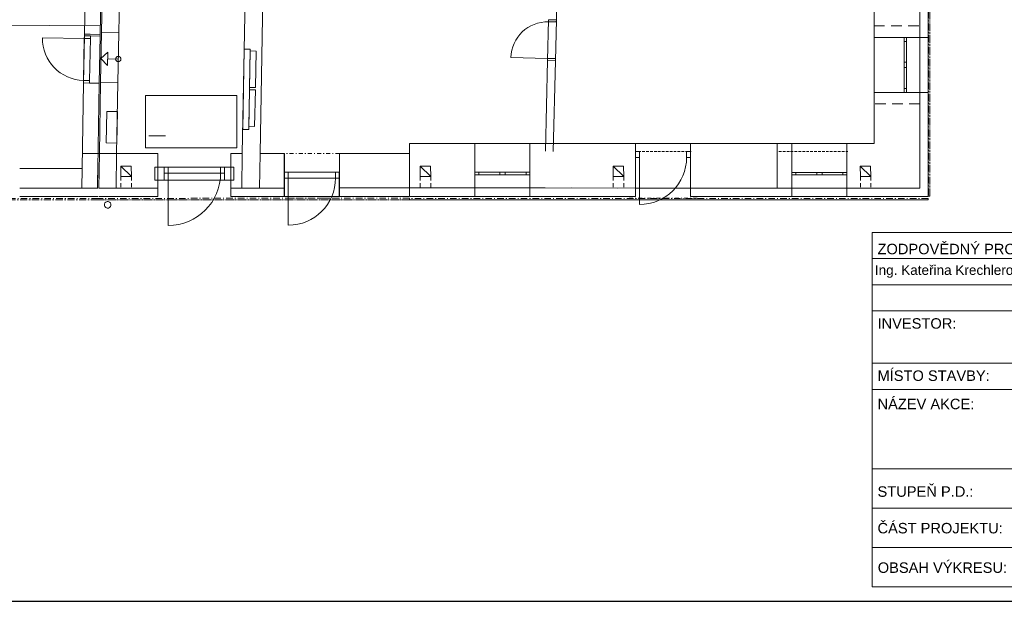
# Model space of a CAD drawing. Header units: millimetres. Extents: x 28262 to 240133, y -152087 to 56534.
# Tile 38 of 107: x 40510 to 59303, y -7545 to 3562. Entities that reach past the tile are written whole.
import ezdxf

# ---------------------------------------------------------------- set-up
doc = ezdxf.new("R2010")
doc.units = ezdxf.units.MM
doc.header["$MEASUREMENT"] = 0
for name, pattern in [('Čerchovaná M', [225, 125, -42.5, 15, -42.5]), ('Čerchovaná S', [175, 75, -42.5, 15, -42.5]), ('Čárkovaná', [325, 200, -125]), ('čárkovaná 3', [75, 50, -25]), ('Čárkovaná S', [125, 75, -50])]:
    doc.linetypes.add(name, pattern=pattern)
doc.layers.get('0').update_dxf_attribs({"lineweight": 9})
for name, color, linetype, lineweight in [('--písmo', 7, 'Continuous', 25), ('--tabulka', 7, 'Continuous', 20), ('2D prvky - obecné', 7, 'Continuous', 9), ('Konstrukce - nosné', 7, 'Continuous', 9), ('Kresby a obrázky', 7, 'Continuous', 9), ('Nové_0', 7, 'Continuous', 9), ('Nové_Konstrukce - krov', 9, 'Continuous', 13), ('Nové_Konstrukce - nosné', 7, 'Continuous', 9), ('Nové_Kresby a obrázky', 9, 'Continuous', 9), ('Nové_Otvory – Dveře', 7, 'Continuous', 9), ('Nové_Otvory – Okna', 7, 'Continuous', 9), ('Nové_Výplně - Povrchové', 7, 'Continuous', 13), ('Nové_Výplně – Řezové', 7, 'Continuous', 9), ('Otvory – Dveře', 7, 'Continuous', 9), ('Situace - terén', 7, 'Continuous', 9), ('Výplně – Řezové', 7, 'Continuous', 9)]:
    doc.layers.add(name, color=color, linetype=linetype, lineweight=lineweight)
doc.styles.add('GENERATED_STYLE_1', font='arial.ttf')

msp = doc.modelspace()

# ---------------------------------------------------------------- hatches: boundary and pattern name
at = {"layer": 'Nové_Výplně – Řezové', "linetype": 'Continuous'}
for points in [[(56299, 1197), (56299, 347), (56299, 347), (56299, 1197)], [(45559, 1007), (45559, 347), (45562, 347), (45562, 847), (45562, 1007)]]:
    msp.add_hatch(color=256, dxfattribs=at).paths.add_polyline_path(points)

# ---------------------------------------------------------------- linework, layer by layer
at = {"layer": '--písmo'}
msp.add_line((33100, -7545), (75100, -7545), dxfattribs=at)
at = {"layer": '--tabulka', "linetype": 'Continuous'}
for p, q in [((56783, -500), (74783, -500)), ((56783, -500), (56783, -7267)), ((56783, -1000), (59783, -1000)), ((56783, -1500), (68783, -1500)), ((56783, -2000), (74783, -2000)), ((56783, -3000), (70783, -3000)), ((56783, -3500), (70783, -3500)), ((68783, -5017), (56783, -5017)), ((56783, -5767), (68783, -5767)), ((56783, -6517), (68783, -6517)), ((56783, -7267), (68783, -7267))]:
    msp.add_line(p, q, dxfattribs=at)
at = {"linetype": 'čárkovaná 3'}
msp.add_line((57690, 347), (57690, 17967), dxfattribs=at)
at = {"linetype": 'Continuous'}
msp.add_line((43293, 1347), (42972, 1347), dxfattribs=at)
at = {"layer": '2D prvky - obecné', "linetype": 'Continuous'}
for p, q in [((42360, 1006), (41705, 1006)), ((42031, 1009), (42020, 347)), ((42361, 1007), (42350, 346)), ((44759, 1007), (44748, 347)), ((45099, 1007), (45088, 347)), ((42003, 847), (41994, 346)), ((41701, 721), (41694, 346)), ((51045, 348), (51915, 347))]:
    msp.add_line(p, q, dxfattribs=at)
at = {"layer": '2D prvky - obecné', "linetype": 'čárkovaná 3'}
for p, q in [((52318, 1047), (53328, 1047)), ((55000, 1047), (56315, 1047))]:
    msp.add_line(p, q, dxfattribs=at)
at = {"layer": 'Konstrukce - nosné', "linetype": 'Continuous'}
for p, q in [((50753, 3559), (50852, 7781)), ((44877, 7633), (44759, 1007)), ((45099, 1007), (45217, 7633)), ((41760, 4111), (41746, 3288)), ((42046, 3282), (42060, 4105)), ((42085, 4082), (42072, 3317)), ((42402, 3311), (42415, 4077)), ((37960, 3474), (42048, 3445)), ((41856, 3286), (41746, 3288)), ((42046, 3282), (41856, 3286)), ((42402, 3311), (42072, 3317)), ((50585, 2782), (50545, 1051)), ((50695, 1048), (50735, 2779)), ((41730, 2353), (41701, 721)), ((41730, 2353), (41845, 2351)), ((41845, 2351), (42030, 2348)), ((42001, 721), (42030, 2348)), ((42055, 2367), (42031, 1006)), ((42385, 2361), (42055, 2367)), ((42361, 1006), (42385, 2361)), ((57389, 2173), (56819, 2173)), ((56819, 2173), (56819, 1197)), ((57439, 2173), (57389, 2173)), ((57689, 2173), (57439, 2173)), ((57689, 347), (57689, 2173)), ((49199, 1198), (47950, 1198)), ((47950, 348), (47950, 1198)), ((49199, 648), (49199, 1198)), ((50249, 648), (50249, 1198)), ((52264, 1197), (50540, 1198)), ((54969, 1197), (53314, 1197)), ((54969, 547), (54969, 1197)), ((56299, 547), (56299, 1197)), ((56819, 1197), (56299, 1197)), ((42020, 346), (42031, 1006)), ((43150, 1007), (42361, 1006)), ((44759, 1007), (44540, 1007)), ((45559, 1007), (45099, 1007)), ((45559, 912), (45559, 1007)), ((46612, 848), (46612, 1008)), ((47950, 1008), (46612, 1008)), ((45559, 797), (45559, 912)), ((45559, 347), (45559, 797)), ((46612, 848), (46612, 348)), ((41701, 721), (40510, 721)), ((41995, 346), (42001, 721)), ((49199, 598), (49199, 648)), ((49199, 348), (49199, 598)), ((50249, 598), (50249, 648)), ((50249, 348), (50249, 598)), ((54969, 497), (54969, 547)), ((54969, 347), (54969, 497)), ((56299, 497), (56299, 547)), ((56299, 347), (56299, 497)), ((40510, 346), (41995, 346)), ((42020, 346), (43150, 347)), ((44540, 347), (45559, 347)), ((46612, 348), (47950, 348)), ((47950, 348), (49199, 348)), ((50540, 348), (52264, 347)), ((53314, 347), (54969, 347)), ((56299, 347), (56819, 347)), ((57689, 347), (56819, 347))]:
    msp.add_line(p, q, dxfattribs=at)
at = {"layer": 'Kresby a obrázky', "linetype": 'Continuous'}
for p, q in [((42062, 2818), (42190, 2940)), ((42190, 2940), (42184, 2690)), ((42062, 2818), (42184, 2690)), ((42392, 2810), (42187, 2815))]:
    msp.add_line(p, q, dxfattribs=at)
at = {"layer": 'Kresby a obrázky', "linetype": 'Čárkovaná S'}
for p, q in [((42443, 566), (42443, 346)), ((42643, 566), (42643, 346)), ((48156, 567), (48156, 347)), ((48356, 567), (48356, 347)), ((51839, 567), (51839, 347)), ((52039, 567), (52039, 347)), ((56556, 567), (56556, 347)), ((56756, 567), (56756, 347))]:
    msp.add_line(p, q, dxfattribs=at)
at = {"layer": 'Kresby a obrázky', "linetype": 'Continuous'}
msp.add_circle((42392, 2810), 51, dxfattribs=at)
at = {"layer": 'Nové_0', "linetype": 'Čárkovaná'}
for p, q in [((56819, 1953), (56819, 3443)), ((56819, 3443), (57689, 3443)), ((57689, 3443), (57689, 1953)), ((57689, 1953), (56819, 1953))]:
    msp.add_line(p, q, dxfattribs=at)
at = {"layer": 'Nové_Konstrukce - krov', "linetype": 'Continuous'}
for start, end in [(79.0063, 259.0063), (259.0063, 79.0063)]:
    msp.add_arc((42190, 27), 62.5, start, end, dxfattribs=at)
at = {"layer": 'Nové_Konstrukce - nosné', "linetype": 'Čerchovaná M'}
for p, q in [((57854, 18114), (57854, 191)), ((57880, 18114), (57880, 191)), ((57880, 18114), (57880, 191)), ((57880, 191), (57880, 18114)), ((57880, 191), (57854, 191)), ((57880, 191), (57880, 191)), ((57880, 191), (57880, 191)), ((42006, 150), (37370, 150)), ((42006, 124), (37370, 124)), ((42006, 124), (37370, 124)), ((37370, 123), (42006, 123)), ((47951, 152), (42006, 150)), ((47951, 125), (42006, 124)), ((47951, 125), (42006, 124)), ((42006, 123), (47951, 125)), ((57849, 149), (47951, 150)), ((47951, 124), (47951, 150)), ((57849, 122), (47951, 124)), ((57849, 122), (47951, 124)), ((47951, 123), (47951, 124)), ((47951, 124), (47951, 124)), ((47951, 123), (57849, 122)), ((57849, 122), (57849, 149)), ((57849, 122), (57849, 122)), ((57849, 122), (57849, 122))]:
    msp.add_line(p, q, dxfattribs=at)
at = {"layer": 'Nové_Konstrukce - nosné', "linetype": 'Continuous'}
for p, q in [((57689, 5102), (57689, 3223)), ((57849, 3223), (57849, 5102)), ((56819, 4147), (56819, 3223)), ((57689, 3223), (57689, 4147)), ((50753, 3559), (50603, 3562)), ((41746, 3288), (41745, 3253)), ((42045, 3248), (41745, 3253)), ((42045, 3248), (42046, 3282)), ((57689, 3223), (56819, 3223)), ((57699, 3223), (57689, 3223)), ((57699, 3223), (57849, 3223)), ((50585, 2782), (50735, 2779)), ((57689, 2173), (57688, 347)), ((57699, 2173), (57689, 2173)), ((57699, 2173), (57849, 2173)), ((57848, 347), (57849, 2173)), ((50540, 1198), (50249, 1198)), ((50249, 348), (50249, 1198)), ((52264, 1197), (52264, 347)), ((53314, 347), (53314, 1197)), ((55249, 1197), (54969, 1197)), ((55249, 1197), (55249, 347)), ((56299, 1197), (56299, 1197)), ((56299, 347), (56299, 1197)), ((43150, 1007), (43150, 347)), ((44540, 347), (44540, 1007)), ((45562, 1007), (45559, 1007)), ((45562, 1007), (45562, 847)), ((45562, 847), (45562, 347)), ((43270, 747), (43090, 747)), ((43090, 747), (43090, 497)), ((43150, 637), (43150, 187)), ((43150, 637), (43150, 347)), ((43270, 632), (43270, 747)), ((43270, 497), (43270, 632)), ((44420, 632), (44420, 747)), ((44600, 747), (44420, 747)), ((44420, 497), (44420, 632)), ((44540, 637), (44540, 187)), ((44540, 637), (44540, 347)), ((44600, 497), (44600, 747)), ((45560, 637), (45560, 187)), ((45560, 637), (45560, 347)), ((46610, 638), (46610, 348)), ((46610, 638), (46610, 348)), ((52264, 637), (52264, 187)), ((52264, 637), (52264, 347)), ((53314, 637), (53314, 187)), ((53314, 637), (53314, 347)), ((43090, 497), (43270, 497)), ((44420, 497), (44600, 497)), ((42001, 346), (40510, 346)), ((43150, 347), (42020, 346)), ((45560, 347), (44540, 347)), ((45559, 347), (45562, 347)), ((46612, 188), (46612, 348)), ((47939, 348), (46612, 348)), ((46612, 188), (47939, 188)), ((49200, 348), (47950, 348)), ((47950, 188), (47950, 348)), ((47950, 188), (49200, 188)), ((49200, 338), (49200, 348)), ((49200, 338), (49200, 188)), ((50249, 348), (50540, 348)), ((50250, 338), (50250, 348)), ((52264, 347), (50250, 348)), ((50250, 338), (50250, 188)), ((55249, 347), (53314, 347)), ((54969, 347), (55249, 347)), ((56299, 347), (56299, 347)), ((56299, 337), (56299, 347)), ((57688, 347), (56299, 347)), ((56299, 337), (56299, 187)), ((57848, 187), (57848, 347)), ((40510, 186), (42001, 186)), ((42020, 186), (43150, 187)), ((44540, 187), (45560, 187)), ((50250, 188), (52264, 187)), ((53314, 187), (55249, 187)), ((56299, 187), (57848, 187))]:
    msp.add_line(p, q, dxfattribs=at)
at = {"layer": 'Nové_Kresby a obrázky', "linetype": 'Čerchovaná S'}
for p, q in [((46612, 1008), (45562, 1008)), ((46612, 153), (45562, 153)), ((53440, 151), (52140, 151))]:
    msp.add_line(p, q, dxfattribs=at)
at = {"layer": 'Nové_Otvory – Dveře', "linetype": 'Continuous'}
for p, q in [((50603, 3562), (50585, 2782)), ((50602, 3522), (50603, 3562)), ((50752, 3519), (50602, 3522)), ((50603, 3562), (50753, 3559)), ((50603, 3562), (50753, 3559)), ((50603, 3562), (50753, 3559)), ((50753, 3559), (50735, 2779)), ((50753, 3559), (50752, 3519)), ((41744, 3203), (40945, 3217)), ((41730, 2353), (41745, 3253)), ((41730, 2403), (41744, 3203)), ((41745, 3253), (41744, 3203)), ((41744, 3203), (41859, 3201)), ((41860, 3251), (41745, 3253)), ((41745, 3253), (41860, 3251)), ((41745, 3253), (41860, 3251)), ((41859, 3201), (41845, 2401)), ((41859, 3201), (41860, 3251)), ((41860, 3251), (42045, 3248)), ((42030, 2348), (42045, 3248)), ((50586, 2822), (49886, 2839)), ((50585, 2782), (50586, 2822)), ((50586, 2822), (50736, 2819)), ((50735, 2779), (50585, 2782)), ((50585, 2782), (50735, 2779)), ((50585, 2782), (50735, 2779)), ((50736, 2819), (50735, 2779)), ((41845, 2401), (41730, 2403)), ((41730, 2403), (41730, 2353)), ((41730, 2353), (41845, 2351)), ((41730, 2353), (41845, 2351)), ((41730, 2353), (41845, 2351)), ((41845, 2351), (41845, 2401)), ((41845, 2351), (42030, 2348)), ((53314, 1197), (52264, 1197)), ((52264, 1197), (52264, 1047)), ((53314, 1197), (53314, 1047)), ((43150, 627), (43150, 1007)), ((44540, 627), (44540, 1007)), ((45562, 847), (45562, 1007)), ((46612, 848), (46612, 1008)), ((52339, 1047), (52264, 1047)), ((52264, 1047), (52264, 932)), ((52264, 1047), (52264, 932)), ((52264, 1047), (52264, 932)), ((52339, 932), (52339, 1047)), ((53314, 1047), (53239, 1047)), ((53239, 1047), (53239, 932)), ((53314, 932), (53314, 1047)), ((53314, 1047), (53314, 932)), ((53314, 1047), (53314, 932)), ((45562, 847), (45562, 347)), ((46612, 848), (46612, 348)), ((52264, 932), (52339, 932)), ((52264, 932), (52264, 347)), ((52339, 932), (52339, 32)), ((53239, 932), (53314, 932)), ((53314, 932), (53314, 347)), ((43150, 637), (43150, 347)), ((43150, 637), (43150, 187)), ((43150, 627), (43150, 347)), ((44420, 747), (43270, 747)), ((43345, 747), (43270, 747)), ((43270, 747), (43270, 632)), ((43270, 632), (43270, 747)), ((43270, 632), (43270, 747)), ((43270, 632), (43345, 632)), ((43270, 497), (43270, 632)), ((43345, 747), (44345, 747)), ((43345, 632), (43345, 747)), ((44345, 632), (43345, 632)), ((43345, 632), (43345, -368)), ((44420, 747), (44345, 747)), ((44345, 747), (44345, 632)), ((44345, 632), (44420, 632)), ((44420, 632), (44420, 747)), ((44420, 632), (44420, 747)), ((44420, 632), (44420, 747)), ((44420, 497), (44420, 632)), ((44540, 637), (44540, 347)), ((44540, 637), (44540, 187)), ((44540, 627), (44540, 347)), ((45560, 637), (45560, 347)), ((45560, 637), (45560, 187)), ((45637, 652), (45562, 652)), ((45562, 652), (45562, 537)), ((45637, 652), (46537, 653)), ((45637, 537), (45637, 652)), ((46612, 653), (46537, 653)), ((46537, 653), (46537, 538)), ((46610, 638), (46610, 348)), ((46610, 638), (46610, 188)), ((46612, 538), (46612, 653)), ((52264, 637), (52264, 347)), ((52264, 637), (52264, 187)), ((53314, 637), (53314, 347)), ((53314, 637), (53314, 187)), ((44420, 497), (43270, 497)), ((45562, 537), (45637, 537)), ((46537, 538), (45637, 537)), ((45637, 537), (45637, -363)), ((46537, 538), (46612, 538)), ((45562, 187), (45562, 347)), ((46612, 188), (46612, 348)), ((53314, 347), (52264, 347)), ((46612, 188), (45562, 187))]:
    msp.add_line(p, q, dxfattribs=at)
for centre, radius, start, end in [((50586, 2822), 700, 88.6585, 178.6585), ((41744, 3203), 800, 178.9976, 268.9976), ((52339, 932), 900, 269.9912, 359.9912), ((43345, 632), 1000, 270.0169, 0.0169), ((45637, 537), 900, 270.0169, 0.0169)]:
    msp.add_arc(centre, radius, start, end, dxfattribs=at)
at = {"layer": 'Nové_Otvory – Okna', "linetype": 'Continuous'}
for p, q in [((56819, 2173), (56819, 3223)), ((57389, 3223), (56819, 3223)), ((57389, 3148), (57389, 3223)), ((57439, 3223), (57389, 3223)), ((57439, 3223), (57389, 3223)), ((57439, 3223), (57439, 3148)), ((57689, 3223), (57439, 3223)), ((57689, 2173), (57689, 3223)), ((57699, 3223), (57689, 3223)), ((57689, 2173), (57689, 3223)), ((57699, 3223), (57849, 3223)), ((57849, 2173), (57849, 3223)), ((57439, 3148), (57389, 3148)), ((57389, 2748), (57389, 3148)), ((57439, 3148), (57439, 2748)), ((57389, 2698), (57389, 2748)), ((57389, 2748), (57439, 2748)), ((57389, 2648), (57389, 2698)), ((57439, 2648), (57389, 2648)), ((57389, 2248), (57389, 2648)), ((57439, 2748), (57439, 2698)), ((57439, 2698), (57439, 2648)), ((57439, 2648), (57439, 2248)), ((57389, 2173), (56819, 2173)), ((57389, 2173), (57389, 2248)), ((57389, 2248), (57439, 2248)), ((57439, 2173), (57389, 2173)), ((57439, 2173), (57389, 2173)), ((57439, 2248), (57439, 2173)), ((57689, 2173), (57439, 2173)), ((57699, 2173), (57689, 2173)), ((57699, 2173), (57849, 2173)), ((50249, 1198), (49199, 1198)), ((49199, 648), (49199, 1198)), ((50249, 648), (50249, 1198)), ((55249, 1197), (56299, 1197)), ((55249, 647), (55249, 1197)), ((56299, 647), (56299, 1197)), ((49274, 648), (49199, 648)), ((49199, 598), (49199, 648)), ((49199, 598), (49199, 648)), ((49199, 598), (49274, 598)), ((49199, 348), (49199, 598)), ((49274, 598), (49274, 648)), ((49674, 648), (49274, 648)), ((49274, 598), (49674, 598)), ((49724, 648), (49674, 648)), ((49674, 648), (49674, 598)), ((49674, 598), (49724, 598)), ((49774, 648), (49724, 648)), ((49724, 598), (49774, 598)), ((49774, 598), (49774, 648)), ((50174, 648), (49774, 648)), ((49774, 598), (50174, 598)), ((50249, 648), (50174, 648)), ((50174, 648), (50174, 598)), ((50174, 598), (50249, 598)), ((50249, 598), (50249, 648)), ((50249, 598), (50249, 648)), ((50249, 348), (50249, 598)), ((55249, 647), (55324, 647)), ((55249, 597), (55249, 647)), ((55249, 597), (55249, 647)), ((55324, 597), (55249, 597)), ((55249, 347), (55249, 597)), ((55324, 647), (55324, 597)), ((55324, 647), (55724, 647)), ((55724, 597), (55324, 597)), ((55724, 597), (55724, 647)), ((55724, 647), (55774, 647)), ((55774, 597), (55724, 597)), ((55774, 647), (55824, 647)), ((55824, 597), (55774, 597)), ((55824, 647), (55824, 597)), ((55824, 647), (56224, 647)), ((56224, 597), (55824, 597)), ((56224, 597), (56224, 647)), ((56224, 647), (56299, 647)), ((56299, 597), (56224, 597)), ((56299, 597), (56299, 647)), ((56299, 597), (56299, 647)), ((56299, 347), (56299, 597)), ((50249, 348), (49199, 348)), ((49200, 348), (50250, 348)), ((49200, 338), (49200, 348)), ((49200, 338), (49200, 348)), ((50250, 348), (49200, 348)), ((49200, 188), (49200, 338)), ((49200, 338), (49200, 188)), ((50250, 348), (50250, 338)), ((50250, 338), (50250, 348)), ((50250, 338), (50250, 188)), ((50250, 338), (50250, 188)), ((55249, 347), (56299, 347)), ((55249, 337), (55249, 347)), ((55249, 347), (56299, 347)), ((55249, 337), (55249, 347)), ((56299, 347), (55249, 347)), ((55249, 337), (55249, 187)), ((55249, 337), (55249, 187)), ((56299, 337), (56299, 347)), ((56299, 337), (56299, 347)), ((56299, 337), (56299, 187)), ((56299, 337), (56299, 187)), ((50250, 188), (49200, 188)), ((50250, 188), (49200, 188)), ((55249, 187), (56299, 187)), ((56299, 187), (55249, 187))]:
    msp.add_line(p, q, dxfattribs=at)
at = {"layer": 'Nové_Výplně - Povrchové', "linetype": 'Continuous'}
for p, q in [((42913, 1117), (42913, 2117)), ((42913, 2117), (44655, 2117)), ((44655, 2117), (44655, 1117)), ((44655, 1117), (42913, 1117))]:
    msp.add_line(p, q, dxfattribs=at)
at = {"layer": 'Otvory – Dveře', "linetype": 'Continuous'}
for p, q in [((42055, 2367), (42072, 3317)), ((42402, 3311), (42072, 3317)), ((42385, 2361), (42402, 3311)), ((42385, 2361), (42055, 2367))]:
    msp.add_line(p, q, dxfattribs=at)
at = {"layer": 'Situace - terén', "linetype": 'Continuous'}
for p, q in [((44795, 2999), (44768, 1468)), ((44908, 2997), (44795, 2999)), ((44881, 1466), (44908, 2997)), ((44907, 2965), (44895, 2266)), ((45021, 2963), (44907, 2965)), ((45008, 2264), (45021, 2963)), ((44895, 2266), (45008, 2264)), ((44894, 2225), (44882, 1526)), ((45008, 2223), (44894, 2225)), ((44995, 1524), (45008, 2223)), ((42172, 1810), (42161, 1210)), ((42375, 1807), (42172, 1810)), ((42365, 1206), (42375, 1807)), ((44882, 1526), (44995, 1524)), ((44768, 1468), (44881, 1466)), ((42161, 1210), (42365, 1206))]:
    msp.add_line(p, q, dxfattribs=at)
at = {"layer": 'Výplně – Řezové', "linetype": 'Continuous'}
for p, q in [((42639, 766), (42440, 765)), ((42443, 566), (42440, 765)), ((42440, 765), (42643, 566)), ((42440, 765), (42643, 566)), ((42643, 566), (42639, 766)), ((48352, 767), (48154, 765)), ((48156, 567), (48154, 765)), ((48154, 765), (48356, 567)), ((48154, 765), (48356, 567)), ((48356, 567), (48352, 767)), ((52035, 767), (51836, 766)), ((51839, 567), (51836, 766)), ((51836, 766), (52039, 567)), ((51836, 766), (52039, 567)), ((52039, 567), (52035, 767)), ((56752, 767), (56554, 766)), ((56556, 567), (56554, 766)), ((56554, 766), (56756, 567)), ((56554, 766), (56756, 567)), ((56756, 567), (56752, 767)), ((42643, 566), (42443, 566)), ((48356, 567), (48156, 567)), ((52039, 567), (51839, 567)), ((56756, 567), (56556, 567))]:
    msp.add_line(p, q, dxfattribs=at)

# ---------------------------------------------------------------- texts
at = {"layer": '--tabulka', "linetype": 'Continuous', "style": 'GENERATED_STYLE_1'}
for s, insert, char_height, attachment_point in [('\\A1;{\\fArial|b0|i0|c238|p38;ZODPOVĚDNÝ PROJ.:}', (56883, -920), 200, 7), ('\\A1;Ing. Kateřina Krechlerová', (56832, -1247), 185, 4), ('\\A1;{\\fArial|b0|i0|c238|p38;INVESTOR:}', (56883, -2240), 200, 4), ('\\A1;{\\fArial|b0|i0|c238|p38;MÍSTO STAVBY:}', (56883, -3237), 200, 4), ('\\A1;{\\fArial|b0|i0|c238|p38;NÁZEV AKCE:}', (56883, -3778), 200, 4), ('\\A1;{\\fArial|b0|i0|c238|p38;STUPEŇ P.D.:}', (56883, -5450), 200, 4), ('\\A1;{\\fArial|b0|i0|c238|p38;ČÁST PROJEKTU:}', (56883, -6149), 200, 4), ('\\A1;{\\fArial|b0|i0|c238|p38;OBSAH VÝKRESU:}', (56887, -6903), 200, 4)]:
    msp.add_mtext(s, dxfattribs=dict(at, insert=insert, char_height=char_height, attachment_point=attachment_point))

doc.saveas('drawing.dxf')
